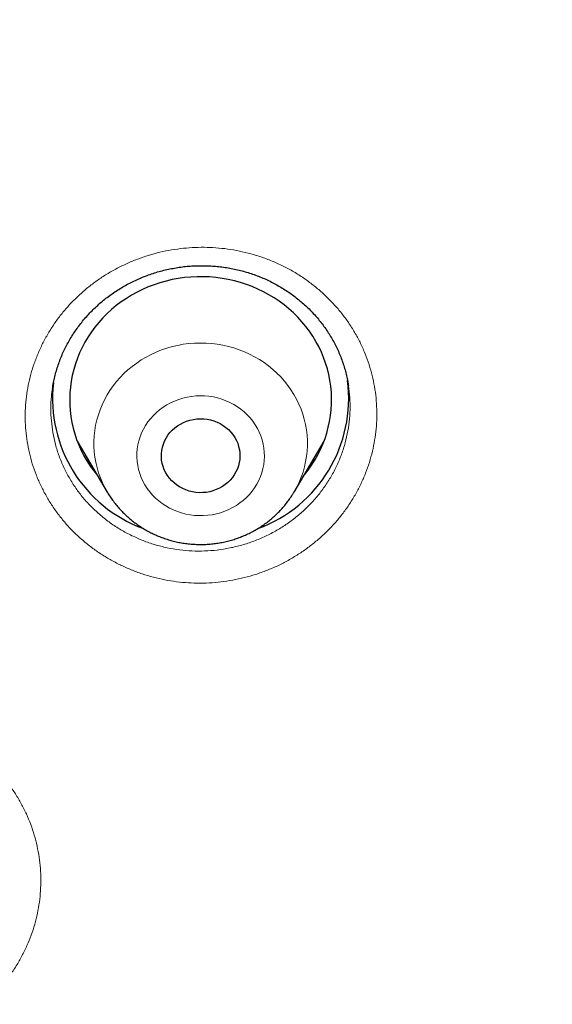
# Model space of a CAD drawing. Header units: millimetres. Extents: x 8 to 436, y 12 to 763.
# Tile 245 of 256: x 247.57 to 253.67, y 734.61 to 745.87. Entities that reach past the tile are written whole.
import ezdxf

# ---------------------------------------------------------------- set-up
doc = ezdxf.new("R2010")
doc.units = ezdxf.units.MM

msp = doc.modelspace()

# ---------------------------------------------------------------- linework, layer by layer
at = {"color": 7, "linetype": 'Continuous', "lineweight": 30}
for p, q in [((248.228, 741.052), (248.572, 740.468)), ((250.711, 740.468), (251.055, 741.052)), ((250.711, 740.468), (250.71, 740.466))]:
    msp.add_line(p, q, dxfattribs=at)
at = {"color": 252, "linetype": 'Continuous', "lineweight": 0}
msp.add_line((250.961, 740.854), (250.906, 740.799), dxfattribs=at)
at = {"color": 7, "linetype": 'Continuous', "lineweight": 30, "flags": 128}
for points in [[(250.817, 740.648), (250.831, 740.664), (250.873, 740.718), (250.913, 740.775), (250.949, 740.833), (250.983, 740.893), (251.014, 740.954), (251.041, 741.016), (251.066, 741.08), (251.087, 741.144), (251.104, 741.21), (251.118, 741.276), (251.129, 741.343), (251.137, 741.41), (251.141, 741.478), (251.142, 741.545), (251.139, 741.613), (251.132, 741.68), (251.123, 741.747), (251.11, 741.814), (251.093, 741.88), (251.073, 741.944), (251.05, 742.008), (251.024, 742.071), (250.994, 742.133), (250.961, 742.193), (250.926, 742.252), (250.887, 742.309), (250.846, 742.364), (250.801, 742.417), (250.754, 742.469), (250.705, 742.518), (250.653, 742.564), (250.599, 742.609), (250.542, 742.651), (250.484, 742.69), (250.423, 742.727), (250.361, 742.76), (250.297, 742.791), (250.231, 742.819), (250.165, 742.844), (250.097, 742.867), (250.028, 742.885), (249.958, 742.901), (249.887, 742.914), (249.816, 742.923), (249.744, 742.93), (249.672, 742.933), (249.6, 742.932), (249.528, 742.929), (249.457, 742.922), (249.386, 742.912), (249.315, 742.899), (249.245, 742.883), (249.176, 742.863), (249.109, 742.841), (249.042, 742.815), (248.977, 742.787), (248.913, 742.755), (248.851, 742.721), (248.791, 742.684), (248.733, 742.644), (248.676, 742.602), (248.622, 742.558), (248.571, 742.51), (248.522, 742.461), (248.475, 742.409), (248.431, 742.356), (248.39, 742.3), (248.352, 742.243), (248.317, 742.184), (248.285, 742.124), (248.256, 742.062), (248.23, 741.999), (248.207, 741.935), (248.188, 741.87), (248.172, 741.804), (248.159, 741.737), (248.15, 741.67), (248.144, 741.603), (248.142, 741.535), (248.143, 741.468), (248.147, 741.4), (248.155, 741.333), (248.167, 741.266), (248.182, 741.2), (248.2, 741.135), (248.221, 741.07), (248.246, 741.007), (248.274, 740.944), (248.305, 740.883), (248.339, 740.824), (248.377, 740.766), (248.417, 740.71), (248.46, 740.656), (248.466, 740.648)], [(249.436, 740.508), (249.401, 740.527), (249.368, 740.548), (249.338, 740.572), (249.31, 740.598), (249.284, 740.627), (249.261, 740.658), (249.242, 740.69), (249.225, 740.724), (249.212, 740.759), (249.202, 740.796), (249.195, 740.833), (249.192, 740.87), (249.192, 740.907), (249.196, 740.945), (249.204, 740.981), (249.215, 741.017), (249.229, 741.052), (249.246, 741.086), (249.267, 741.118), (249.29, 741.148), (249.317, 741.176), (249.345, 741.202), (249.377, 741.225), (249.41, 741.246), (249.445, 741.264), (249.481, 741.279), (249.519, 741.291), (249.558, 741.299), (249.597, 741.305), (249.637, 741.307), (249.677, 741.305), (249.716, 741.301), (249.755, 741.293), (249.793, 741.282), (249.83, 741.268), (249.865, 741.251), (249.899, 741.231), (249.931, 741.208), (249.96, 741.183), (249.987, 741.155), (250.011, 741.125), (250.032, 741.094), (250.051, 741.06), (250.066, 741.026), (250.077, 740.99), (250.086, 740.953), (250.09, 740.916), (250.092, 740.879), (250.089, 740.842), (250.084, 740.805), (250.075, 740.768), (250.062, 740.733), (250.046, 740.698), (250.027, 740.666), (250.005, 740.634), (249.98, 740.605), (249.953, 740.578), (249.923, 740.554), (249.891, 740.531), (249.856, 740.512), (249.821, 740.496), (249.783, 740.482), (249.745, 740.472), (249.706, 740.465), (249.666, 740.462), (249.627, 740.461), (249.587, 740.464), (249.548, 740.47), (249.509, 740.48), (249.472, 740.492), (249.436, 740.508)]]:
    msp.add_lwpolyline(points, dxfattribs=at)
at = {"color": 252, "linetype": 'Continuous', "lineweight": 0, "flags": 128}
for points in [[(248.572, 740.469), (248.544, 740.519), (248.517, 740.575), (248.493, 740.632), (248.472, 740.69), (248.455, 740.749), (248.441, 740.809), (248.43, 740.869), (248.423, 740.93), (248.419, 740.991), (248.419, 741.052), (248.422, 741.113), (248.429, 741.174), (248.439, 741.234), (248.453, 741.294), (248.47, 741.353), (248.49, 741.411), (248.514, 741.468), (248.54, 741.524), (248.57, 741.579), (248.603, 741.631), (248.639, 741.683), (248.677, 741.732), (248.719, 741.779), (248.763, 741.824), (248.809, 741.867), (248.858, 741.907), (248.909, 741.945), (248.962, 741.981), (249.018, 742.013), (249.074, 742.043), (249.133, 742.07), (249.193, 742.094), (249.254, 742.115), (249.316, 742.133), (249.379, 742.147), (249.443, 742.159), (249.508, 742.167), (249.573, 742.172), (249.638, 742.174), (249.703, 742.173), (249.768, 742.168), (249.832, 742.16), (249.896, 742.149), (249.96, 742.135), (250.022, 742.117), (250.083, 742.097), (250.143, 742.073), (250.202, 742.046), (250.259, 742.017), (250.314, 741.985), (250.368, 741.95), (250.419, 741.912), (250.468, 741.872), (250.515, 741.829), (250.559, 741.785), (250.601, 741.738), (250.64, 741.689), (250.676, 741.638), (250.71, 741.585), (250.74, 741.531), (250.767, 741.475), (250.791, 741.418), (250.811, 741.36), (250.829, 741.301), (250.843, 741.242), (250.853, 741.181), (250.86, 741.12), (250.864, 741.059), (250.864, 740.998), (250.861, 740.937), (250.854, 740.876), (250.844, 740.816), (250.831, 740.756), (250.814, 740.697), (250.793, 740.639), (250.77, 740.582), (250.743, 740.526), (250.713, 740.472), (250.711, 740.468)], [(249.976, 741.494), (249.931, 741.514), (249.884, 741.531), (249.836, 741.546), (249.787, 741.557), (249.737, 741.564), (249.687, 741.569), (249.636, 741.57), (249.586, 741.568), (249.536, 741.563), (249.486, 741.554), (249.437, 741.543), (249.39, 741.528), (249.343, 741.51), (249.298, 741.489), (249.254, 741.465), (249.212, 741.439), (249.172, 741.41), (249.135, 741.378), (249.1, 741.344), (249.067, 741.308), (249.038, 741.27), (249.011, 741.229), (248.987, 741.188), (248.966, 741.145), (248.949, 741.1), (248.934, 741.055), (248.923, 741.008), (248.916, 740.962), (248.912, 740.914), (248.911, 740.867), (248.914, 740.82), (248.921, 740.773), (248.931, 740.726), (248.944, 740.68), (248.961, 740.636), (248.98, 740.592), (249.003, 740.55), (249.03, 740.509), (249.058, 740.471), (249.09, 740.434), (249.125, 740.399), (249.161, 740.367), (249.2, 740.337), (249.242, 740.309), (249.285, 740.285), (249.33, 740.263), (249.376, 740.244), (249.423, 740.229), (249.472, 740.216), (249.522, 740.207), (249.572, 740.201), (249.622, 740.198), (249.672, 740.198), (249.723, 740.202), (249.772, 740.208), (249.822, 740.219), (249.87, 740.232), (249.917, 740.248), (249.963, 740.268), (250.008, 740.29), (250.051, 740.315), (250.091, 740.343), (250.13, 740.373), (250.166, 740.406), (250.2, 740.441), (250.231, 740.479), (250.26, 740.518), (250.285, 740.559), (250.307, 740.601), (250.327, 740.645), (250.342, 740.69), (250.355, 740.736), (250.364, 740.783), (250.37, 740.83), (250.372, 740.877), (250.371, 740.924), (250.366, 740.972), (250.358, 741.018), (250.346, 741.064), (250.331, 741.11), (250.313, 741.154), (250.292, 741.197), (250.267, 741.238), (250.24, 741.278), (250.209, 741.316), (250.176, 741.351), (250.141, 741.385), (250.103, 741.416), (250.063, 741.445), (250.02, 741.471), (249.976, 741.494)]]:
    msp.add_lwpolyline(points, dxfattribs=at)
at = {"color": 7, "linetype": 'Continuous', "lineweight": 30}
for centre, radius, start, end in [((249.533, 741.541), 1.588, 173.6539, 249.8379), ((249.751, 741.54), 1.587, 290.1618, 7.4032)]:
    msp.add_arc(centre, radius, start, end, dxfattribs=at)
for points, knots in [([(279.178, 720.721), (279.177, 720.73), (279.177, 720.747), (279.175, 720.78), (279.172, 720.818), (279.17, 720.863), (279.167, 720.91), (279.163, 720.972), (279.158, 721.052), (279.153, 721.136), (279.148, 721.212), (279.143, 721.277), (279.139, 721.339), (279.135, 721.395), (279.131, 721.444), (279.128, 721.486), (279.126, 721.52), (279.124, 721.549), (279.122, 721.574), (279.12, 721.598), (279.118, 721.626), (279.115, 721.663), (279.111, 721.712), (279.106, 721.774), (279.098, 721.869), (279.088, 721.995), (279.074, 722.154), (279.058, 722.319), (279.042, 722.492), (279.024, 722.672), (279, 722.903), (278.969, 723.181), (278.931, 723.498), (278.903, 723.727), (278.884, 723.869), (278.876, 723.927), (278.87, 723.977), (278.864, 724.02), (278.859, 724.054), (278.856, 724.081), (278.853, 724.102), (278.85, 724.12), (278.848, 724.141), (278.844, 724.167), (278.839, 724.204), (278.832, 724.252), (278.824, 724.31), (278.815, 724.373), (278.806, 724.437), (278.793, 724.524), (278.776, 724.636), (278.754, 724.782), (278.729, 724.942), (278.701, 725.117), (278.668, 725.321), (278.628, 725.556), (278.582, 725.821), (278.532, 726.097), (278.478, 726.382), (278.432, 726.612), (278.398, 726.785), (278.375, 726.896), (278.352, 727.01), (278.328, 727.122), (278.305, 727.229), (278.284, 727.326), (278.265, 727.413), (278.249, 727.489), (278.234, 727.556), (278.221, 727.615), (278.21, 727.662), (278.202, 727.698), (278.196, 727.726), (278.191, 727.748), (278.187, 727.765), (278.184, 727.78), (278.18, 727.794), (278.176, 727.814), (278.17, 727.84), (278.162, 727.873), (278.154, 727.91), (278.141, 727.964), (278.124, 728.037), (278.102, 728.131), (278.077, 728.237), (278.048, 728.355), (278.016, 728.489), (277.979, 728.639), (277.938, 728.8), (277.897, 728.96), (277.856, 729.116), (277.816, 729.27), (277.776, 729.42), (277.736, 729.567), (277.686, 729.746), (277.627, 729.956), (277.559, 730.193), (277.493, 730.42), (277.428, 730.637), (277.365, 730.843), (277.304, 731.039), (277.246, 731.224), (277.189, 731.401), (277.134, 731.571), (277.081, 731.733), (277.04, 731.855), (277.011, 731.941), (276.993, 731.995), (276.975, 732.047), (276.959, 732.096), (276.944, 732.14), (276.931, 732.177), (276.921, 732.207), (276.912, 732.232), (276.903, 732.257), (276.893, 732.288), (276.88, 732.325), (276.863, 732.373), (276.843, 732.431), (276.82, 732.495), (276.797, 732.562), (276.761, 732.662), (276.712, 732.798), (276.648, 732.973), (276.58, 733.158), (276.508, 733.352), (276.431, 733.555), (276.349, 733.767), (276.262, 733.99), (276.169, 734.223), (276.07, 734.466), (275.965, 734.721), (275.854, 734.985), (275.736, 735.261), (275.611, 735.547), (275.501, 735.792), (275.409, 735.996), (275.337, 736.152), (275.267, 736.305), (275.199, 736.449), (275.136, 736.583), (275.079, 736.703), (275.028, 736.809), (274.983, 736.901), (274.947, 736.976), (274.919, 737.034), (274.898, 737.077), (274.879, 737.115), (274.864, 737.147), (274.852, 737.17), (274.844, 737.187), (274.837, 737.2), (274.831, 737.213), (274.821, 737.232), (274.808, 737.258), (274.791, 737.293), (274.77, 737.335), (274.745, 737.385), (274.716, 737.444), (274.682, 737.511), (274.645, 737.584), (274.558, 737.756), (274.421, 738.022), (274.252, 738.344), (274.098, 738.63), (273.962, 738.88), (273.825, 739.128), (273.686, 739.375), (273.531, 739.647), (273.357, 739.946), (273.163, 740.274), (272.959, 740.612), (272.755, 740.943), (272.551, 741.268), (272.39, 741.519), (272.267, 741.709), (272.186, 741.832), (272.108, 741.95), (272.033, 742.064), (271.96, 742.173), (271.891, 742.276), (271.827, 742.37), (271.769, 742.457), (271.716, 742.534), (271.669, 742.603), (271.628, 742.662), (271.594, 742.712), (271.564, 742.755), (271.54, 742.789), (271.521, 742.816), (271.504, 742.842), (271.483, 742.871), (271.457, 742.908), (271.425, 742.954), (271.388, 743.007), (271.345, 743.068), (271.297, 743.137), (271.243, 743.213), (271.182, 743.298), (271.116, 743.391), (271.043, 743.492), (270.965, 743.6), (270.883, 743.711), (270.719, 743.935), (270.482, 744.253), (270.167, 744.664), (269.85, 745.07), (269.517, 745.485), (269.168, 745.91), (268.861, 746.275), (268.6, 746.578), (268.392, 746.818), (268.188, 747.049), (267.988, 747.271), (267.794, 747.485), (267.606, 747.691), (267.422, 747.888), (267.279, 748.04), (267.174, 748.151), (267.107, 748.221), (267.04, 748.291), (266.976, 748.358), (266.916, 748.42), (266.861, 748.476), (266.815, 748.525), (266.775, 748.565), (266.743, 748.598), (266.719, 748.623), (266.7, 748.642), (266.684, 748.659), (266.666, 748.677), (266.638, 748.705), (266.598, 748.746), (266.546, 748.798), (266.484, 748.861), (266.413, 748.933), (266.331, 749.015), (266.24, 749.105), (266.14, 749.204), (266.037, 749.305), (265.932, 749.407), (265.827, 749.509), (265.716, 749.617), (265.597, 749.73), (265.472, 749.849), (265.284, 750.027), (265.034, 750.259), (264.707, 750.557), (264.366, 750.863), (264.01, 751.175), (263.657, 751.478), (263.307, 751.772), (262.961, 752.057), (262.619, 752.334), (262.282, 752.602), (261.971, 752.844), (261.686, 753.062), (261.427, 753.258), (261.169, 753.45), (260.913, 753.638), (260.658, 753.822), (260.406, 754.002), (260.155, 754.179), (259.949, 754.321), (259.791, 754.43), (259.683, 754.504), (259.584, 754.571), (259.494, 754.632), (259.426, 754.678), (259.378, 754.71), (259.347, 754.73), (259.318, 754.75), (259.292, 754.767), (259.271, 754.781), (259.256, 754.791), (259.247, 754.797), (259.24, 754.802), (259.227, 754.81), (259.206, 754.824), (259.175, 754.845), (259.134, 754.872), (259.085, 754.904), (259.028, 754.942), (258.962, 754.985), (258.888, 755.034), (258.805, 755.088), (258.714, 755.147), (258.614, 755.211), (258.507, 755.28), (258.395, 755.351), (258.282, 755.423), (258.133, 755.516), (257.948, 755.632), (257.724, 755.769), (257.475, 755.921), (257.199, 756.086), (256.894, 756.266), (256.58, 756.448), (256.254, 756.634), (255.918, 756.821), (255.572, 757.011), (255.225, 757.198), (254.878, 757.381), (254.532, 757.56), (254.177, 757.74), (253.812, 757.921), (253.438, 758.103), (253.073, 758.276), (252.718, 758.441), (252.376, 758.597), (252.032, 758.75), (251.692, 758.899), (251.358, 759.042), (251.031, 759.179), (250.699, 759.315), (250.363, 759.45), (250.025, 759.583), (249.694, 759.711), (249.371, 759.832), (249.041, 759.954), (248.705, 760.075), (248.363, 760.195), (248.032, 760.308), (247.713, 760.416), (247.407, 760.516), (247.114, 760.61), (246.834, 760.698), (246.565, 760.781), (246.324, 760.854), (246.109, 760.917), (245.919, 760.973), (245.735, 761.026), (245.553, 761.077), (245.35, 761.134), (245.121, 761.197), (244.864, 761.266), (244.585, 761.34), (244.283, 761.417), (243.958, 761.499), (243.621, 761.58), (243.271, 761.663), (242.91, 761.745), (242.544, 761.825), (242.173, 761.903), (241.799, 761.98), (241.415, 762.055), (241.019, 762.129), (240.625, 762.2), (240.234, 762.266), (239.846, 762.33), (239.451, 762.391), (239.053, 762.449), (238.655, 762.504), (238.258, 762.556), (237.751, 762.618), (237.135, 762.686), (236.411, 762.756), (235.672, 762.816), (234.919, 762.866), (234.152, 762.905), (233.388, 762.933), (232.628, 762.948), (231.933, 762.951), (231.302, 762.946), (230.736, 762.935), (230.171, 762.917), (229.61, 762.894), (229.054, 762.864), (228.516, 762.829), (227.997, 762.79), (227.498, 762.747), (227.007, 762.7), (226.526, 762.649), (226.035, 762.592), (225.536, 762.53), (225.031, 762.461), (224.536, 762.389), (224.052, 762.314), (223.579, 762.235), (223.118, 762.154), (222.668, 762.071), (222.208, 761.981), (221.735, 761.885), (221.243, 761.779), (220.749, 761.668), (220.252, 761.55), (219.752, 761.427), (219.249, 761.297), (218.782, 761.171), (218.352, 761.051), (217.959, 760.938), (217.564, 760.82), (217.193, 760.707), (216.845, 760.597), (216.517, 760.491), (216.182, 760.381), (215.833, 760.263), (215.471, 760.137), (215.094, 760.003), (214.709, 759.862), (214.316, 759.715), (213.916, 759.56), (213.508, 759.399), (213.104, 759.235), (212.704, 759.068), (212.309, 758.899), (211.906, 758.723), (211.495, 758.539), (211.077, 758.346), (210.651, 758.146), (210.219, 757.936), (209.78, 757.719), (209.335, 757.492), (208.883, 757.256), (208.425, 757.01), (208.049, 756.803), (207.757, 756.64), (207.55, 756.522), (207.342, 756.403), (207.136, 756.283), (206.935, 756.165), (206.745, 756.053), (206.568, 755.946), (206.402, 755.846), (206.244, 755.75), (206.094, 755.657), (205.945, 755.565), (205.798, 755.473), (205.654, 755.382), (205.519, 755.296), (205.395, 755.217), (205.281, 755.144), (205.178, 755.077), (205.085, 755.016), (205.002, 754.962), (204.932, 754.916), (204.874, 754.878), (204.827, 754.846), (204.784, 754.818), (204.744, 754.791), (204.705, 754.765), (204.665, 754.739), (204.62, 754.708), (204.567, 754.673), (204.507, 754.633), (204.435, 754.584), (204.348, 754.525), (204.247, 754.456), (204.136, 754.38), (204.017, 754.298), (203.889, 754.209), (203.753, 754.114), (203.61, 754.013), (203.457, 753.904), (203.296, 753.788), (203.125, 753.665), (202.95, 753.537), (202.775, 753.408), (202.604, 753.28), (202.436, 753.154), (202.271, 753.029), (202.068, 752.874), (201.831, 752.69), (201.561, 752.478), (201.302, 752.27), (201.052, 752.068), (200.814, 751.872), (200.586, 751.682), (200.369, 751.499), (200.162, 751.322), (199.962, 751.149), (199.769, 750.981), (199.584, 750.818), (199.409, 750.661), (199.241, 750.509), (199.079, 750.362), (198.922, 750.218), (198.75, 750.058), (198.564, 749.883), (198.365, 749.694), (198.175, 749.512), (197.994, 749.336), (197.853, 749.197), (197.747, 749.092), (197.676, 749.022), (197.607, 748.952), (197.54, 748.885), (197.481, 748.826), (197.432, 748.776), (197.393, 748.737), (197.359, 748.702), (197.33, 748.672), (197.305, 748.647), (197.283, 748.624), (197.259, 748.6), (197.231, 748.572), (197.197, 748.537), (197.158, 748.496), (197.113, 748.45), (197.062, 748.397), (196.999, 748.332), (196.924, 748.254), (196.836, 748.162), (196.739, 748.06), (196.634, 747.948), (196.5, 747.804), (196.341, 747.633), (196.162, 747.437), (195.986, 747.242), (195.813, 747.05), (195.644, 746.859), (195.451, 746.638), (195.235, 746.387), (194.998, 746.108), (194.769, 745.834), (194.548, 745.565), (194.336, 745.303), (194.133, 745.048), (193.939, 744.8), (193.751, 744.557), (193.59, 744.346), (193.454, 744.166), (193.344, 744.019), (193.24, 743.879), (193.143, 743.747), (193.053, 743.624), (192.971, 743.511), (192.897, 743.409), (192.831, 743.316), (192.77, 743.231), (192.715, 743.153), (192.664, 743.081), (192.617, 743.014), (192.575, 742.954), (192.54, 742.904), (192.515, 742.868), (192.497, 742.843), (192.483, 742.823), (192.467, 742.799), (192.445, 742.768), (192.417, 742.728), (192.386, 742.682), (192.351, 742.632), (192.314, 742.577), (192.273, 742.518), (192.232, 742.458), (192.19, 742.396), (192.149, 742.335), (192.043, 742.179), (191.864, 741.909), (191.611, 741.521), (191.402, 741.192), (191.243, 740.939), (191.134, 740.763), (191.021, 740.579), (190.904, 740.384), (190.781, 740.18), (190.654, 739.965), (190.523, 739.74), (190.389, 739.507), (190.261, 739.282), (190.141, 739.067), (190.029, 738.863), (189.915, 738.653), (189.799, 738.438), (189.698, 738.248), (189.615, 738.089), (189.551, 737.967), (189.492, 737.853), (189.438, 737.749), (189.39, 737.653), (189.346, 737.567), (189.308, 737.491), (189.275, 737.425), (189.247, 737.37), (189.225, 737.325), (189.206, 737.288), (189.191, 737.257), (189.178, 737.231), (189.165, 737.204), (189.149, 737.172), (189.129, 737.132), (189.105, 737.082), (189.076, 737.024), (189.043, 736.956), (189.009, 736.886), (188.974, 736.814), (188.94, 736.742), (188.905, 736.668), (188.869, 736.594), (188.795, 736.436), (188.684, 736.198), (188.553, 735.911), (188.44, 735.661), (188.345, 735.444), (188.249, 735.226), (188.152, 735), (188.052, 734.761), (187.948, 734.511), (187.841, 734.248), (187.731, 733.973), (187.619, 733.685), (187.53, 733.451), (187.463, 733.274), (187.421, 733.162), (187.381, 733.052), (187.343, 732.948), (187.307, 732.852), (187.273, 732.757), (187.24, 732.666), (187.209, 732.578), (187.182, 732.5), (187.158, 732.433), (187.138, 732.377), (187.122, 732.331), (187.109, 732.293), (187.099, 732.263), (187.09, 732.237), (187.081, 732.212), (187.071, 732.181), (187.057, 732.14), (187.039, 732.089), (187.018, 732.028), (186.994, 731.956), (186.968, 731.88), (186.941, 731.799), (186.914, 731.716), (186.884, 731.626), (186.852, 731.529), (186.819, 731.425), (186.769, 731.271), (186.705, 731.07), (186.62, 730.796), (186.531, 730.5), (186.437, 730.182), (186.349, 729.874), (186.266, 729.573), (186.187, 729.28), (186.106, 728.974), (186.025, 728.653), (185.962, 728.4), (185.922, 728.231), (185.902, 728.147), (185.883, 728.067), (185.866, 727.994), (185.851, 727.932), (185.84, 727.881), (185.831, 727.841), (185.824, 727.811), (185.817, 727.784), (185.811, 727.758), (185.805, 727.729), (185.798, 727.697), (185.788, 727.653), (185.775, 727.594), (185.758, 727.519), (185.738, 727.43), (185.715, 727.323), (185.689, 727.2), (185.66, 727.064), (185.629, 726.918), (185.597, 726.759), (185.563, 726.59), (185.529, 726.414), (185.494, 726.233), (185.459, 726.048), (185.424, 725.853), (185.388, 725.648), (185.351, 725.433), (185.314, 725.213), (185.278, 724.987), (185.249, 724.804), (185.228, 724.665), (185.215, 724.576), (185.202, 724.492), (185.191, 724.412), (185.18, 724.336), (185.17, 724.265), (185.162, 724.206), (185.155, 724.158), (185.15, 724.119), (185.145, 724.086), (185.14, 724.05), (185.134, 724.004), (185.126, 723.943), (185.116, 723.869), (185.105, 723.784), (185.092, 723.687), (185.079, 723.578), (185.065, 723.463), (185.047, 723.32), (185.028, 723.152), (185.003, 722.928), (184.976, 722.67), (184.947, 722.378), (184.926, 722.148), (184.912, 721.988), (184.905, 721.903), (184.898, 721.829), (184.893, 721.765), (184.889, 721.712), (184.886, 721.67), (184.883, 721.641), (184.882, 721.623), (184.881, 721.61), (184.88, 721.594), (184.878, 721.571), (184.876, 721.541), (184.873, 721.503), (184.868, 721.432), (184.86, 721.327), (184.852, 721.212), (184.846, 721.114), (184.841, 721.037), (184.836, 720.963), (184.832, 720.893), (184.828, 720.83), (184.825, 720.773), (184.823, 720.738), (184.822, 720.721)], [0, 0, 0, 0, 0.000191, 0.000381, 0.000677, 0.000995, 0.001342, 0.001718, 0.00237, 0.003096, 0.003563, 0.004054, 0.004515, 0.004925, 0.005284, 0.005591, 0.005847, 0.006052, 0.006215, 0.006394, 0.006595, 0.00682, 0.00722, 0.007678, 0.008192, 0.009307, 0.010475, 0.011696, 0.012969, 0.014295, 0.015667, 0.018103, 0.020449, 0.022705, 0.023183, 0.023611, 0.023983, 0.024298, 0.024557, 0.02476, 0.024899, 0.02501, 0.025162, 0.02536, 0.025604, 0.025981, 0.026429, 0.026899, 0.027378, 0.027866, 0.02885, 0.029868, 0.031124, 0.032428, 0.033781, 0.035692, 0.037679, 0.03974, 0.041876, 0.044087, 0.044917, 0.045756, 0.046606, 0.047465, 0.048283, 0.049028, 0.049664, 0.050235, 0.050742, 0.051184, 0.051562, 0.051804, 0.05201, 0.052178, 0.05231, 0.052405, 0.052498, 0.052644, 0.052845, 0.053099, 0.053382, 0.053694, 0.054319, 0.055032, 0.055832, 0.056721, 0.057698, 0.058892, 0.060132, 0.061348, 0.06254, 0.063707, 0.06485, 0.065968, 0.067063, 0.068956, 0.070772, 0.07251, 0.074171, 0.075755, 0.077259, 0.078684, 0.080027, 0.081368, 0.082617, 0.083775, 0.084205, 0.084621, 0.085022, 0.085409, 0.08576, 0.086051, 0.086281, 0.086451, 0.086631, 0.086868, 0.087161, 0.087511, 0.087991, 0.088496, 0.089015, 0.089548, 0.090839, 0.092205, 0.093647, 0.095164, 0.096757, 0.098425, 0.100175, 0.102013, 0.10394, 0.105956, 0.108061, 0.110255, 0.112538, 0.114909, 0.116161, 0.117436, 0.118684, 0.119851, 0.120936, 0.121939, 0.122755, 0.123508, 0.124198, 0.124575, 0.12493, 0.125247, 0.125503, 0.125692, 0.125825, 0.12591, 0.126014, 0.126149, 0.126375, 0.126654, 0.126989, 0.127407, 0.127888, 0.128432, 0.129038, 0.129696, 0.132651, 0.135588, 0.137673, 0.13975, 0.141817, 0.143875, 0.145964, 0.148655, 0.151434, 0.154301, 0.157256, 0.159929, 0.162671, 0.163766, 0.164856, 0.165886, 0.166854, 0.167829, 0.168731, 0.16956, 0.170317, 0.171, 0.17161, 0.172119, 0.172562, 0.172941, 0.173248, 0.173473, 0.173662, 0.173921, 0.174252, 0.174655, 0.175131, 0.17567, 0.176278, 0.176956, 0.177704, 0.178537, 0.179443, 0.180421, 0.181434, 0.182449, 0.186456, 0.190059, 0.193687, 0.197633, 0.201607, 0.20561, 0.207968, 0.210263, 0.212486, 0.214638, 0.216719, 0.218728, 0.220667, 0.222534, 0.223248, 0.223952, 0.224644, 0.225325, 0.225959, 0.226518, 0.227003, 0.227413, 0.227734, 0.227988, 0.228175, 0.228311, 0.228488, 0.228721, 0.229176, 0.229709, 0.230321, 0.231064, 0.231897, 0.23282, 0.233834, 0.234938, 0.235926, 0.236978, 0.238092, 0.239269, 0.240508, 0.241803, 0.244849, 0.247848, 0.251304, 0.254697, 0.258026, 0.261293, 0.264498, 0.267639, 0.270717, 0.273737, 0.276079, 0.278395, 0.280684, 0.282947, 0.285184, 0.287394, 0.289578, 0.291731, 0.292742, 0.293673, 0.294524, 0.295295, 0.295987, 0.296265, 0.296529, 0.296777, 0.297009, 0.297198, 0.297323, 0.297388, 0.297439, 0.297503, 0.297703, 0.297975, 0.298319, 0.298734, 0.299221, 0.299781, 0.300411, 0.301114, 0.301889, 0.302735, 0.30365, 0.304592, 0.305548, 0.306518, 0.308333, 0.310196, 0.312105, 0.314538, 0.317044, 0.319622, 0.322273, 0.324996, 0.327793, 0.330661, 0.333355, 0.336109, 0.338925, 0.341801, 0.344739, 0.347737, 0.350356, 0.353019, 0.355689, 0.358305, 0.360864, 0.363367, 0.365814, 0.368441, 0.371, 0.373491, 0.375915, 0.378271, 0.380907, 0.383452, 0.385907, 0.388272, 0.390547, 0.392693, 0.394752, 0.396724, 0.398609, 0.400054, 0.401443, 0.402777, 0.404078, 0.405411, 0.407213, 0.409078, 0.411006, 0.413274, 0.415623, 0.418054, 0.420567, 0.423161, 0.425837, 0.428435, 0.431105, 0.433848, 0.436663, 0.439551, 0.44224, 0.444988, 0.447794, 0.450609, 0.453417, 0.456219, 0.459013, 0.464116, 0.469195, 0.47425, 0.479638, 0.484999, 0.490332, 0.495638, 0.500915, 0.504886, 0.508841, 0.51278, 0.516704, 0.520603, 0.52444, 0.527998, 0.531497, 0.534937, 0.538319, 0.541643, 0.545283, 0.54885, 0.552344, 0.555766, 0.559114, 0.562389, 0.565592, 0.568721, 0.572219, 0.575729, 0.579271, 0.582845, 0.586452, 0.590091, 0.593762, 0.596611, 0.599479, 0.602366, 0.60528, 0.607631, 0.610045, 0.612522, 0.615062, 0.617802, 0.620612, 0.623492, 0.626441, 0.629461, 0.63255, 0.635709, 0.63867, 0.641702, 0.644806, 0.647981, 0.651228, 0.654547, 0.657937, 0.661399, 0.664933, 0.668539, 0.672216, 0.675965, 0.677637, 0.679323, 0.681023, 0.682733, 0.684393, 0.685983, 0.687418, 0.688792, 0.690104, 0.691354, 0.692542, 0.693837, 0.69505, 0.69618, 0.697228, 0.698193, 0.699061, 0.699849, 0.700558, 0.701188, 0.701634, 0.702031, 0.702395, 0.702734, 0.70306, 0.703378, 0.703765, 0.704221, 0.704735, 0.7053, 0.706091, 0.706963, 0.707915, 0.708949, 0.710063, 0.711236, 0.712488, 0.713817, 0.715224, 0.716741, 0.71831, 0.719859, 0.721384, 0.722884, 0.72436, 0.725812, 0.728339, 0.730788, 0.733161, 0.735456, 0.737675, 0.739779, 0.741808, 0.743763, 0.745644, 0.747486, 0.749251, 0.750939, 0.752551, 0.754116, 0.755642, 0.757128, 0.759176, 0.761145, 0.763034, 0.764845, 0.766577, 0.767315, 0.768037, 0.768743, 0.769434, 0.770083, 0.770535, 0.770935, 0.771285, 0.771583, 0.771839, 0.772043, 0.772273, 0.772561, 0.772909, 0.773317, 0.773785, 0.774313, 0.774901, 0.775725, 0.776643, 0.777657, 0.778765, 0.779967, 0.781894, 0.783814, 0.785706, 0.787571, 0.789408, 0.791217, 0.793926, 0.796571, 0.79915, 0.801666, 0.804116, 0.806459, 0.80874, 0.810958, 0.813114, 0.814516, 0.815854, 0.817115, 0.818299, 0.819404, 0.820432, 0.821329, 0.822158, 0.822917, 0.823607, 0.824228, 0.824849, 0.82538, 0.825823, 0.826177, 0.826339, 0.826495, 0.826696, 0.826973, 0.827326, 0.827754, 0.82818, 0.828663, 0.829192, 0.829729, 0.830267, 0.830807, 0.83135, 0.834367, 0.837866, 0.841441, 0.842878, 0.844381, 0.845955, 0.847599, 0.849345, 0.851164, 0.853056, 0.855021, 0.857059, 0.858711, 0.860408, 0.86215, 0.863938, 0.865764, 0.866852, 0.867862, 0.868797, 0.869654, 0.870435, 0.871139, 0.871767, 0.872318, 0.872747, 0.873114, 0.87342, 0.873663, 0.873853, 0.874064, 0.874317, 0.874646, 0.875049, 0.875525, 0.876075, 0.876699, 0.87724, 0.877827, 0.878434, 0.879038, 0.879637, 0.88226, 0.884799, 0.886562, 0.888282, 0.889995, 0.891796, 0.893689, 0.895676, 0.897756, 0.899929, 0.902195, 0.904553, 0.905442, 0.90634, 0.907203, 0.908012, 0.908767, 0.909468, 0.910225, 0.910907, 0.911513, 0.912045, 0.912469, 0.91283, 0.913126, 0.913358, 0.91353, 0.913714, 0.91394, 0.914259, 0.914657, 0.915134, 0.915689, 0.916323, 0.916911, 0.917554, 0.918251, 0.919003, 0.91981, 0.92064, 0.922571, 0.924464, 0.926964, 0.929394, 0.931755, 0.934046, 0.93627, 0.938449, 0.941038, 0.943564, 0.944215, 0.944862, 0.945483, 0.946029, 0.946501, 0.946898, 0.947178, 0.947402, 0.947587, 0.947786, 0.948004, 0.948241, 0.948495, 0.949004, 0.949568, 0.950188, 0.951034, 0.951966, 0.952982, 0.954085, 0.955272, 0.956545, 0.957902, 0.95922, 0.960609, 0.962069, 0.963599, 0.9652, 0.966873, 0.968535, 0.970262, 0.970958, 0.971637, 0.972259, 0.972822, 0.973432, 0.973955, 0.974392, 0.974743, 0.975029, 0.975262, 0.975473, 0.975837, 0.97629, 0.976833, 0.977464, 0.978186, 0.978996, 0.979869, 0.980753, 0.982163, 0.983598, 0.985707, 0.987868, 0.990081, 0.990785, 0.991411, 0.991958, 0.992426, 0.992816, 0.993126, 0.993358, 0.993453, 0.993528, 0.99364, 0.993808, 0.994032, 0.994312, 0.99464, 0.995599, 0.996627, 0.997179, 0.997748, 0.998306, 0.998808, 0.999257, 0.999653, 1, 1, 1, 1]), ([(247.945, 741.659), (247.947, 741.668), (247.951, 741.7), (247.962, 741.754), (247.979, 741.822), (247.999, 741.889), (248.021, 741.955), (248.047, 742.021), (248.075, 742.085), (248.106, 742.147), (248.139, 742.208), (248.176, 742.268), (248.215, 742.326), (248.257, 742.383), (248.301, 742.438), (248.348, 742.492), (248.397, 742.544), (248.449, 742.593), (248.502, 742.641), (248.557, 742.686), (248.615, 742.728), (248.674, 742.769), (248.735, 742.807), (248.797, 742.843), (248.861, 742.876), (248.927, 742.906), (248.994, 742.934), (249.062, 742.959), (249.131, 742.982), (249.201, 743.002), (249.272, 743.018), (249.343, 743.032), (249.415, 743.044), (249.487, 743.052), (249.559, 743.057), (249.632, 743.059), (249.705, 743.059), (249.777, 743.055), (249.85, 743.049), (249.922, 743.04), (249.993, 743.028), (250.064, 743.013), (250.134, 742.995), (250.203, 742.974), (250.271, 742.951), (250.338, 742.925), (250.404, 742.896), (250.468, 742.864), (250.531, 742.83), (250.592, 742.794), (250.652, 742.755), (250.709, 742.714), (250.765, 742.67), (250.819, 742.624), (250.871, 742.576), (250.92, 742.526), (250.968, 742.474), (251.012, 742.42), (251.055, 742.365), (251.094, 742.307), (251.131, 742.248), (251.166, 742.188), (251.198, 742.126), (251.226, 742.063), (251.253, 741.999), (251.276, 741.933), (251.296, 741.867), (251.313, 741.8), (251.326, 741.739), (251.332, 741.701), (251.334, 741.684)], [0, 0, 0, 0, 0.006014, 0.021014, 0.036087, 0.051202, 0.066326, 0.081417, 0.09644, 0.111364, 0.12621, 0.141043, 0.155968, 0.170941, 0.185941, 0.20095, 0.21594, 0.230891, 0.245783, 0.260624, 0.275411, 0.290287, 0.305151, 0.320006, 0.334859, 0.349713, 0.364576, 0.37945, 0.394341, 0.409176, 0.423978, 0.438765, 0.453545, 0.468325, 0.483111, 0.497911, 0.512729, 0.527574, 0.54241, 0.557188, 0.571983, 0.586796, 0.601623, 0.616459, 0.631302, 0.646145, 0.660986, 0.675817, 0.690617, 0.70544, 0.720286, 0.735152, 0.750035, 0.764931, 0.779836, 0.794746, 0.809659, 0.82456, 0.839481, 0.854407, 0.869343, 0.884293, 0.899262, 0.914257, 0.929284, 0.944348, 0.95938, 0.974368, 0.98936, 1, 1, 1, 1]), ([(251.335, 741.684), (251.335, 741.685), (251.335, 741.686), (251.334, 741.687), (251.334, 741.688)], [0, 0, 0, 0, 0.114221, 1, 1, 1, 1]), ([(248.383, 740.79), (248.374, 740.798), (248.356, 740.814), (248.34, 740.832), (248.331, 740.84)], [0, 0, 0, 0, 0.501839, 1, 1, 1, 1]), ([(250.959, 740.851), (250.951, 740.842), (250.934, 740.825), (250.916, 740.808), (250.906, 740.799)], [0, 0, 0, 0, 0.480926, 1, 1, 1, 1]), ([(248.572, 740.469), (248.573, 740.466), (248.584, 740.447), (248.608, 740.411), (248.642, 740.362), (248.68, 740.314), (248.72, 740.268), (248.762, 740.225), (248.806, 740.183), (248.853, 740.144), (248.901, 740.106), (248.952, 740.072), (249.004, 740.039), (249.058, 740.01), (249.113, 739.983), (249.17, 739.958), (249.228, 739.937), (249.287, 739.918), (249.347, 739.902), (249.408, 739.889), (249.47, 739.88), (249.531, 739.873), (249.594, 739.869), (249.656, 739.868), (249.718, 739.87), (249.78, 739.875), (249.842, 739.884), (249.903, 739.895), (249.964, 739.909), (250.024, 739.926), (250.083, 739.947), (250.14, 739.969), (250.197, 739.995), (250.252, 740.024), (250.305, 740.055), (250.357, 740.088), (250.407, 740.125), (250.454, 740.163), (250.5, 740.204), (250.544, 740.247), (250.585, 740.292), (250.624, 740.339), (250.66, 740.388), (250.689, 740.43), (250.704, 740.457), (250.71, 740.466)], [0, 0, 0, 0, 0.00288, 0.026604, 0.050351, 0.074123, 0.097921, 0.121746, 0.145598, 0.169477, 0.193383, 0.217316, 0.241275, 0.265258, 0.289266, 0.313296, 0.337347, 0.361417, 0.385505, 0.409609, 0.433727, 0.457857, 0.481998, 0.506146, 0.530301, 0.554459, 0.578618, 0.602777, 0.626932, 0.651082, 0.675224, 0.699356, 0.723476, 0.747581, 0.77167, 0.795741, 0.81979, 0.843818, 0.867821, 0.891799, 0.91575, 0.939673, 0.963568, 0.987435, 1, 1, 1, 1])]:
    msp.add_open_spline(points, degree=3, knots=knots, dxfattribs=at)
at = {"color": 252, "linetype": 'Continuous', "lineweight": 0}
for points, knots in [([(184.838, 720.741), (184.844, 720.93), (184.878, 722.087), (185.139, 724.202), (185.629, 727.071), (186.335, 729.902), (187.232, 732.684), (188.322, 735.405), (189.599, 738.053), (191.057, 740.617), (192.691, 743.085), (194.493, 745.448), (196.455, 747.696), (198.57, 749.818), (200.828, 751.805), (203.22, 753.649), (205.734, 755.342), (208.362, 756.878), (211.09, 758.248), (213.908, 759.448), (216.803, 760.472), (219.764, 761.316), (222.777, 761.976), (225.829, 762.449), (228.908, 762.734), (232, 762.829), (235.092, 762.734), (238.171, 762.449), (241.223, 761.976), (244.236, 761.316), (247.197, 760.472), (250.092, 759.448), (252.91, 758.248), (255.638, 756.878), (258.266, 755.342), (260.78, 753.649), (263.172, 751.805), (265.43, 749.818), (267.545, 747.696), (269.507, 745.448), (271.309, 743.085), (272.943, 740.617), (274.401, 738.053), (275.678, 735.405), (276.768, 732.684), (277.665, 729.902), (278.371, 727.071), (278.861, 724.202), (279.122, 722.087), (279.156, 720.93), (279.162, 720.741)], [0, 0, 0, 0, 0.004208, 0.025764, 0.04732, 0.068876, 0.090432, 0.111989, 0.133545, 0.155101, 0.176657, 0.198213, 0.21977, 0.241326, 0.262882, 0.284438, 0.305994, 0.32755, 0.349107, 0.370663, 0.392219, 0.413775, 0.435331, 0.456888, 0.478444, 0.5, 0.521556, 0.543112, 0.564669, 0.586225, 0.607781, 0.629337, 0.650893, 0.672449, 0.694006, 0.715562, 0.737118, 0.758674, 0.78023, 0.801787, 0.823343, 0.844899, 0.866455, 0.888011, 0.909568, 0.931124, 0.95268, 0.974236, 0.995792, 1, 1, 1, 1]), ([(184.507, 710.088), (184.52, 710.865), (184.549, 712.476), (184.777, 714.915), (185.147, 717.396), (185.668, 719.852), (186.334, 722.278), (187.143, 724.665), (188.094, 727.005), (189.183, 729.291), (190.406, 731.517), (191.761, 733.674), (193.242, 735.757), (194.845, 737.759), (196.564, 739.672), (198.396, 741.493), (200.333, 743.214), (202.37, 744.83), (204.5, 746.336), (206.716, 747.728), (209.012, 749), (211.38, 750.15), (213.814, 751.173), (216.304, 752.067), (218.844, 752.827), (221.425, 753.453), (224.04, 753.942), (226.679, 754.292), (229.335, 754.502), (232, 754.573), (234.665, 754.502), (237.321, 754.292), (239.96, 753.942), (242.575, 753.453), (245.156, 752.827), (247.696, 752.067), (250.186, 751.173), (252.62, 750.15), (254.988, 749), (257.284, 747.728), (259.5, 746.336), (261.63, 744.83), (263.667, 743.214), (265.604, 741.493), (267.436, 739.672), (269.155, 737.759), (270.758, 735.757), (272.239, 733.674), (273.594, 731.517), (274.817, 729.291), (275.906, 727.005), (276.857, 724.665), (277.666, 722.278), (278.332, 719.852), (278.853, 717.396), (279.223, 714.915), (279.451, 712.477), (279.48, 710.865), (279.493, 710.088)], [0, 0, 0, 0, 0.016668, 0.034569, 0.05247, 0.070372, 0.088273, 0.106174, 0.124075, 0.141977, 0.159878, 0.177779, 0.19568, 0.213582, 0.231483, 0.249384, 0.267286, 0.285187, 0.303088, 0.320989, 0.338891, 0.356792, 0.374693, 0.392594, 0.410496, 0.428397, 0.446298, 0.464199, 0.482101, 0.500002, 0.517903, 0.535804, 0.553706, 0.571607, 0.589508, 0.60741, 0.625311, 0.643212, 0.661113, 0.679015, 0.696916, 0.714817, 0.732718, 0.75062, 0.768521, 0.786422, 0.804323, 0.822225, 0.840126, 0.858027, 0.875928, 0.89383, 0.911731, 0.929632, 0.947534, 0.965435, 0.983336, 1, 1, 1, 1]), ([(186.501, 709.23), (186.52, 710.17), (186.556, 712.041), (186.855, 714.828), (187.335, 717.579), (188.01, 720.294), (188.879, 722.972), (189.936, 725.603), (191.168, 728.166), (192.57, 730.637), (194.135, 733.005), (195.865, 735.271), (197.757, 737.433), (199.805, 739.483), (201.988, 741.408), (204.289, 743.187), (206.7, 744.812), (209.22, 746.283), (211.849, 747.6), (214.577, 748.758), (217.376, 749.751), (220.227, 750.567), (223.116, 751.201), (226.044, 751.654), (229.009, 751.925), (232, 752.015), (234.991, 751.925), (237.957, 751.654), (240.885, 751.201), (243.774, 750.567), (246.624, 749.751), (249.424, 748.758), (252.151, 747.6), (254.781, 746.282), (257.301, 744.811), (259.712, 743.186), (262.013, 741.408), (264.195, 739.483), (266.243, 737.432), (268.136, 735.27), (269.865, 733.004), (271.431, 730.636), (272.832, 728.165), (274.065, 725.603), (275.121, 722.972), (275.99, 720.293), (276.665, 717.578), (277.145, 714.827), (277.444, 712.041), (277.48, 710.17), (277.499, 709.23)], [0, 0, 0, 0, 0.020985, 0.041789, 0.062502, 0.083215, 0.104018, 0.125, 0.145986, 0.166791, 0.187505, 0.208217, 0.229019, 0.25, 0.270986, 0.291791, 0.312505, 0.333217, 0.354019, 0.375, 0.395986, 0.416791, 0.437505, 0.458217, 0.479019, 0.5, 0.520986, 0.541791, 0.562505, 0.583217, 0.604019, 0.625, 0.645986, 0.666791, 0.687505, 0.708217, 0.729019, 0.75, 0.770986, 0.791791, 0.812505, 0.833217, 0.854019, 0.875, 0.895985, 0.916789, 0.937502, 0.958215, 0.979017, 1, 1, 1, 1]), ([(248.723, 739.633), (248.723, 739.633), (248.682, 739.653), (248.603, 739.695), (248.489, 739.765), (248.38, 739.842), (248.278, 739.926), (248.181, 740.016), (248.091, 740.112), (248.009, 740.215), (247.933, 740.322), (247.866, 740.434), (247.806, 740.55), (247.755, 740.669), (247.712, 740.792), (247.679, 740.917), (247.654, 741.045), (247.638, 741.173), (247.631, 741.302), (247.634, 741.432), (247.645, 741.562), (247.666, 741.69), (247.696, 741.817), (247.734, 741.941), (247.782, 742.063), (247.838, 742.182), (247.902, 742.297), (247.974, 742.408), (248.053, 742.514), (248.14, 742.614), (248.234, 742.709), (248.335, 742.798), (248.441, 742.88), (248.553, 742.955), (248.669, 743.022), (248.791, 743.082), (248.916, 743.134), (249.044, 743.178), (249.175, 743.214), (249.308, 743.241), (249.444, 743.259), (249.579, 743.269), (249.715, 743.27), (249.851, 743.262), (249.985, 743.246), (250.119, 743.22), (250.25, 743.187), (250.38, 743.144), (250.508, 743.093), (250.633, 743.032), (250.752, 742.964), (250.864, 742.889), (250.97, 742.807), (251.069, 742.72), (251.162, 742.626), (251.248, 742.526), (251.327, 742.421), (251.398, 742.311), (251.461, 742.197), (251.516, 742.079), (251.562, 741.958), (251.6, 741.833), (251.628, 741.707), (251.648, 741.579), (251.659, 741.449), (251.661, 741.32), (251.653, 741.191), (251.636, 741.062), (251.61, 740.934), (251.576, 740.808), (251.532, 740.685), (251.48, 740.565), (251.419, 740.448), (251.351, 740.335), (251.274, 740.227), (251.191, 740.124), (251.1, 740.027), (251.002, 739.936), (250.898, 739.851), (250.789, 739.773), (250.675, 739.702), (250.555, 739.638), (250.432, 739.583), (250.305, 739.535), (250.175, 739.496), (250.042, 739.465), (249.908, 739.443), (249.773, 739.429), (249.637, 739.425), (249.501, 739.428), (249.366, 739.441), (249.232, 739.462), (249.101, 739.492), (248.971, 739.531), (248.845, 739.577), (248.764, 739.614), (248.723, 739.633)], [0, 0, 0, 0, 0.000143, 0.01084, 0.021574, 0.03232, 0.043054, 0.053751, 0.064447, 0.075181, 0.085926, 0.09666, 0.107357, 0.118061, 0.128802, 0.139555, 0.150295, 0.161, 0.171716, 0.182468, 0.193233, 0.203986, 0.214702, 0.225429, 0.236193, 0.246969, 0.257733, 0.26846, 0.279193, 0.289962, 0.300744, 0.311513, 0.322246, 0.332976, 0.343743, 0.354522, 0.365289, 0.376019, 0.386739, 0.397497, 0.408267, 0.419024, 0.429745, 0.440453, 0.451198, 0.461955, 0.472701, 0.483409, 0.494548, 0.505701, 0.516841, 0.527542, 0.538279, 0.549028, 0.559766, 0.570466, 0.581167, 0.591903, 0.602653, 0.61339, 0.62409, 0.634798, 0.645542, 0.656298, 0.667042, 0.67775, 0.68847, 0.699226, 0.709995, 0.720752, 0.731472, 0.742201, 0.752968, 0.763746, 0.774513, 0.785242, 0.795975, 0.806744, 0.817526, 0.828296, 0.839028, 0.849756, 0.860521, 0.871298, 0.882062, 0.89279, 0.903507, 0.91426, 0.925026, 0.93578, 0.946496, 0.957173, 0.967886, 0.978611, 0.989324, 1, 1, 1, 1]), ([(248.854, 739.969), (248.897, 739.949), (248.982, 739.91), (249.117, 739.865), (249.257, 739.829), (249.399, 739.805), (249.543, 739.793), (249.687, 739.792), (249.832, 739.803), (249.975, 739.826), (250.116, 739.86), (250.253, 739.905), (250.386, 739.962), (250.514, 740.028), (250.635, 740.105), (250.749, 740.19), (250.856, 740.286), (250.954, 740.39), (251.042, 740.5), (251.12, 740.617), (251.188, 740.74), (251.245, 740.868), (251.29, 741), (251.323, 741.134), (251.345, 741.272), (251.354, 741.41), (251.352, 741.548), (251.34, 741.639), (251.335, 741.684)], [0, 0, 0, 0, 0.03767, 0.075602, 0.114356, 0.153395, 0.191206, 0.229696, 0.268186, 0.307378, 0.34523, 0.383761, 0.422292, 0.461526, 0.499396, 0.53753, 0.576494, 0.615745, 0.653603, 0.692138, 0.730673, 0.769907, 0.807725, 0.846217, 0.88471, 0.9239, 0.961666, 1, 1, 1, 1]), ([(247.946, 741.659), (247.941, 741.626), (247.929, 741.548), (247.924, 741.422), (247.93, 741.284), (247.948, 741.147), (247.977, 741.012), (248.019, 740.88), (248.072, 740.751), (248.137, 740.628), (248.211, 740.511), (248.296, 740.4), (248.391, 740.296), (248.495, 740.2), (248.606, 740.114), (248.726, 740.035), (248.811, 739.991), (248.854, 739.969)], [0, 0, 0, 0, 0.048433, 0.116347, 0.185493, 0.252142, 0.31998, 0.387819, 0.456889, 0.523487, 0.591275, 0.659063, 0.728084, 0.79485, 0.862818, 0.930786, 1, 1, 1, 1]), ([(248.384, 740.788), (248.383, 740.789), (248.363, 740.806), (248.346, 740.826), (248.329, 740.844)], [0, 0, 0, 0, 0.066715, 1, 1, 1, 1]), ([(244.928, 734.282), (244.928, 734.283), (244.887, 734.301), (244.807, 734.341), (244.691, 734.408), (244.58, 734.482), (244.475, 734.563), (244.376, 734.651), (244.284, 734.745), (244.198, 734.844), (244.12, 734.949), (244.049, 735.059), (243.986, 735.173), (243.932, 735.291), (243.886, 735.412), (243.849, 735.536), (243.82, 735.662), (243.801, 735.79), (243.791, 735.919), (243.789, 736.048), (243.797, 736.177), (243.814, 736.305), (243.84, 736.432), (243.876, 736.557), (243.919, 736.68), (243.972, 736.8), (244.033, 736.916), (244.101, 737.027), (244.178, 737.135), (244.262, 737.237), (244.353, 737.333), (244.45, 737.424), (244.554, 737.508), (244.663, 737.585), (244.778, 737.655), (244.897, 737.718), (245.021, 737.773), (245.148, 737.82), (245.277, 737.858), (245.41, 737.889), (245.544, 737.91), (245.679, 737.923), (245.815, 737.928), (245.95, 737.923), (246.085, 737.91), (246.219, 737.888), (246.351, 737.858), (246.482, 737.819), (246.611, 737.77), (246.738, 737.713), (246.859, 737.648), (246.973, 737.576), (247.081, 737.497), (247.183, 737.413), (247.278, 737.321), (247.367, 737.224), (247.448, 737.122), (247.522, 737.014), (247.589, 736.901), (247.647, 736.785), (247.697, 736.665), (247.738, 736.543), (247.77, 736.417), (247.793, 736.29), (247.808, 736.162), (247.813, 736.033), (247.809, 735.904), (247.796, 735.775), (247.774, 735.647), (247.743, 735.521), (247.703, 735.398), (247.654, 735.277), (247.597, 735.159), (247.531, 735.045), (247.458, 734.936), (247.378, 734.831), (247.29, 734.733), (247.195, 734.639), (247.094, 734.552), (246.987, 734.472), (246.875, 734.398), (246.758, 734.333), (246.636, 734.274), (246.51, 734.224), (246.381, 734.181), (246.25, 734.148), (246.117, 734.122), (245.982, 734.106), (245.847, 734.097), (245.711, 734.098), (245.576, 734.107), (245.442, 734.125), (245.309, 734.152), (245.179, 734.187), (245.051, 734.23), (244.969, 734.265), (244.928, 734.282)], [0, 0, 0, 0, 0.000115, 0.010817, 0.021556, 0.032308, 0.043047, 0.053749, 0.064452, 0.075191, 0.085942, 0.096681, 0.107383, 0.118091, 0.128835, 0.139591, 0.150335, 0.161043, 0.171758, 0.18251, 0.193275, 0.204027, 0.214742, 0.225465, 0.236225, 0.246997, 0.257757, 0.26848, 0.279207, 0.28997, 0.300746, 0.31151, 0.322236, 0.332961, 0.343723, 0.354497, 0.365259, 0.375984, 0.386703, 0.397458, 0.408226, 0.418981, 0.4297, 0.44041, 0.451157, 0.461916, 0.472663, 0.483374, 0.494521, 0.505683, 0.51683, 0.527535, 0.538277, 0.549031, 0.559773, 0.570478, 0.581182, 0.591924, 0.602677, 0.613419, 0.624124, 0.634833, 0.64558, 0.656338, 0.667085, 0.677795, 0.688513, 0.699267, 0.710034, 0.720789, 0.731507, 0.742232, 0.752993, 0.763767, 0.774529, 0.785253, 0.79598, 0.806744, 0.81752, 0.828283, 0.83901, 0.849734, 0.860494, 0.871266, 0.882027, 0.89275, 0.903466, 0.914219, 0.924984, 0.935737, 0.946453, 0.957138, 0.967859, 0.978593, 0.989315, 1, 1, 1, 1])]:
    msp.add_open_spline(points, degree=3, knots=knots, dxfattribs=at)

doc.saveas('drawing.dxf')
